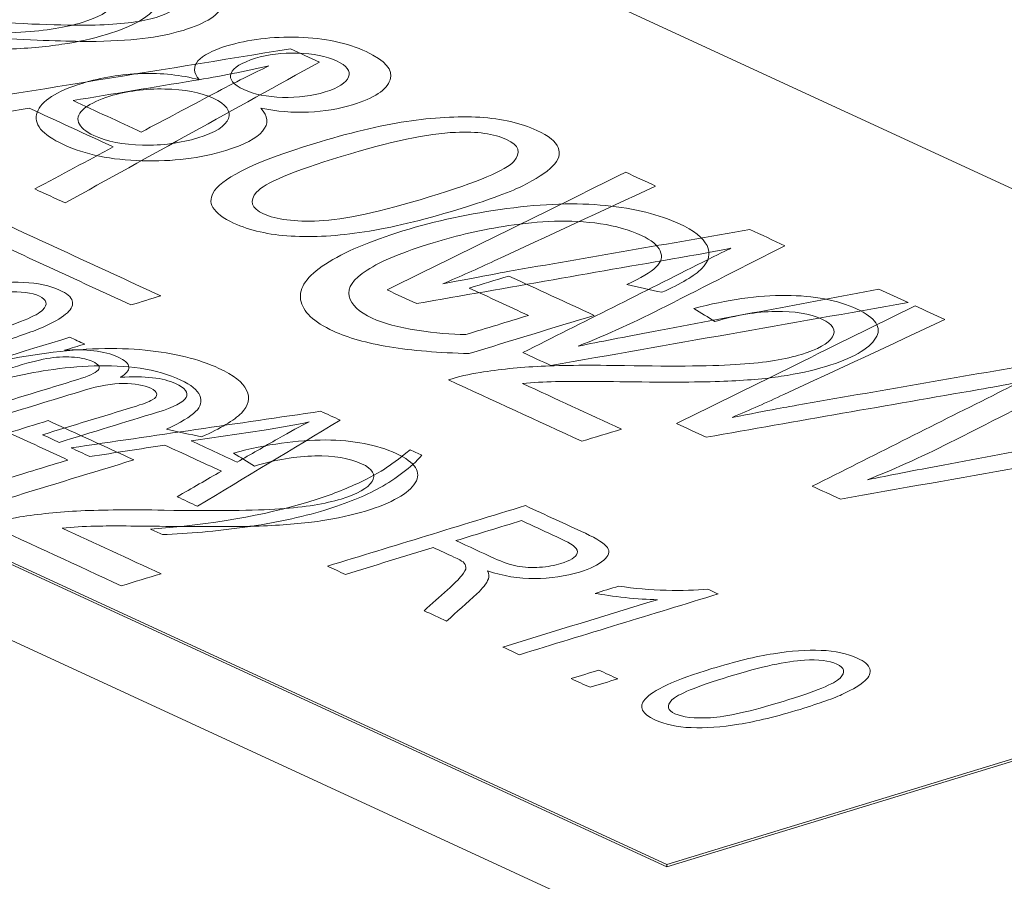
# Model space of a CAD drawing. Header units: inches. Extents: x -30 to 641, y 180 to 601.
# Tile 27 of 252: x 150.52 to 154.38, y 331.59 to 334.96. Entities that reach past the tile are written whole.
import ezdxf

# ---------------------------------------------------------------- set-up
doc = ezdxf.new("R2010")
doc.units = ezdxf.units.IN
doc.header["$MEASUREMENT"] = 0
doc.layers.add('1', color=7, linetype='Continuous')

# ---------------------------------------------------------------- blocks, each defined once
blk = doc.blocks.new('block 2899')
at = {"layer": '1', "color": 155, "lineweight": 18, "true_color": 0x4c7299}
blk.add_lwpolyline([(190.0904, 314.2639), (107.0444, 352.5724)], dxfattribs=at)
blk = doc.blocks.new('block 3607')
at = {"layer": '1', "color": 155, "lineweight": 18, "true_color": 0x4c7299}
blk.add_lwpolyline([(157.3249, 332.9562), (133.3385, 344.0209)], dxfattribs=at)
blk = doc.blocks.new('block 3608')
at = {"layer": '1', "color": 155, "lineweight": 18, "true_color": 0x4c7299}
blk.add_lwpolyline([(157.3249, 332.9562), (153.059, 331.6528)], dxfattribs=at)
blk = doc.blocks.new('block 3609')
at = {"layer": '1', "color": 155, "lineweight": 18, "true_color": 0x4c7299}
blk.add_lwpolyline([(129.0727, 342.7175), (153.059, 331.6528)], dxfattribs=at)
blk = doc.blocks.new('block 4535')
at = {"layer": '1', "color": 155, "lineweight": 18, "true_color": 0x4c7299}
blk.add_lwpolyline([(153.059, 331.6528), (153.059, 331.6436)], dxfattribs=at)
blk = doc.blocks.new('block 4620')
at = {"layer": '1', "color": 155, "lineweight": 18, "true_color": 0x4c7299}
blk.add_lwpolyline([(129.0727, 342.7083), (153.059, 331.6436)], dxfattribs=at)
blk = doc.blocks.new('block 4621')
at = {"layer": '1', "color": 155, "lineweight": 18, "true_color": 0x4c7299}
blk.add_lwpolyline([(157.3249, 332.9469), (153.059, 331.6436)], dxfattribs=at)
blk = doc.blocks.new('block 4738')
at = {"layer": '1', "color": 18, "lineweight": 13, "true_color": 0x4c0000}
blk.add_lwpolyline([(190.0904, 314.2639), (107.0444, 352.5724)], dxfattribs=at)
blk = doc.blocks.new('block 4766')
at = {"layer": '1', "color": 18, "lineweight": 13, "true_color": 0x4c0000}
blk.add_lwpolyline([(190.0904, 314.2639), (107.0444, 352.5724)], dxfattribs=at)
blk = doc.blocks.new('block 8381')
at = {"layer": '1', "color": 18, "lineweight": 13, "true_color": 0x4c0000}
blk.add_open_spline([(152.0787, 333.85), (152.04, 333.8679), (152.0012, 333.8858), (151.9625, 333.9036), (152.2742, 334.0572), (152.586, 334.2108), (152.8977, 334.3644), (152.9366, 334.3464), (152.9755, 334.3285), (153.0143, 334.3106), (152.8038, 334.2128), (152.5933, 334.115), (152.3828, 334.0172), (152.3164, 333.9864), (152.2494, 333.9564), (152.181, 333.9277), (152.3271, 333.9555), (152.4116, 333.9715), (152.4346, 333.9755), (152.751, 334.0304), (153.0676, 334.0852), (153.384, 334.14), (153.4298, 334.1189), (153.4756, 334.0978), (153.5213, 334.0767), (153.3661, 333.9977), (153.2108, 333.9188), (153.0556, 333.8399), (152.9401, 333.7812), (152.8255, 333.7287), (152.7109, 333.6833), (152.7954, 333.7006), (152.8939, 333.7198), (153.0068, 333.7408), (153.3017, 333.7956), (153.5951, 333.8516), (153.8893, 333.907), (153.9274, 333.8894), (153.9656, 333.8718), (154.0037, 333.8542), (153.5373, 333.772), (153.0708, 333.6897), (152.6044, 333.6075), (152.5678, 333.6244), (152.5312, 333.6413), (152.4946, 333.6582), (152.7297, 333.7763), (152.9647, 333.8944), (153.1998, 334.0125), (153.2588, 334.0422), (153.295, 334.0604), (153.3093, 334.0668), (153.2468, 334.0545), (153.1932, 334.0446), (153.1474, 334.0367), (152.7905, 333.9751), (152.4349, 333.9123), (152.0787, 333.85)], degree=3, knots=[0, 0, 0, 0, 1, 1, 1, 2, 2, 2, 3, 3, 3, 4, 4, 4, 5, 5, 5, 6, 6, 6, 7, 7, 7, 8, 8, 8, 9, 9, 9, 10, 10, 10, 11, 11, 11, 12, 12, 12, 13, 13, 13, 14, 14, 14, 15, 15, 15, 16, 16, 16, 17, 17, 17, 18, 18, 18, 19, 19, 19, 19], dxfattribs=at)
blk = doc.blocks.new('block 8382')
at = {"layer": '1', "color": 18, "lineweight": 13, "true_color": 0x4c0000}
blk.add_open_spline([(149.8482, 333.741), (149.8778, 333.7768), (149.9655, 333.817), (150.1111, 333.8615), (150.2028, 333.8895), (150.283, 333.9091), (150.3518, 333.9203), (150.4204, 333.9314), (150.4829, 333.9357), (150.5386, 333.9333), (150.5944, 333.9309), (150.6415, 333.9207), (150.68, 333.9029), (150.7084, 333.8898), (150.725, 333.8758), (150.7295, 333.8608), (150.7341, 333.8458), (150.7278, 333.8302), (150.7102, 333.8141), (150.6926, 333.7981), (150.6651, 333.7812), (150.6279, 333.7637), (150.5905, 333.7461), (150.5332, 333.7257), (150.4564, 333.7022), (150.3654, 333.6744), (150.2856, 333.6549), (150.2169, 333.6437), (150.1482, 333.6324), (150.0859, 333.6282), (150.03, 333.6305), (149.974, 333.6329), (149.9266, 333.6431), (149.8879, 333.6609), (149.8368, 333.6845), (149.8235, 333.7112), (149.8482, 333.741)], degree=3, knots=[0, 0, 0, 0, 1, 1, 1, 2, 2, 2, 3, 3, 3, 4, 4, 4, 5, 5, 5, 6, 6, 6, 7, 7, 7, 8, 8, 8, 9, 9, 9, 10, 10, 10, 11, 11, 11, 12, 12, 12, 12], dxfattribs=at)
blk = doc.blocks.new('block 8384')
at = {"layer": '1', "color": 18, "lineweight": 13, "true_color": 0x4c0000}
blk.add_open_spline([(150.4734, 333.8951), (150.4036, 333.891), (150.3051, 333.8696), (150.1779, 333.8307), (150.0505, 333.7918), (149.976, 333.7612), (149.9542, 333.739), (149.9324, 333.7166), (149.9364, 333.6986), (149.9663, 333.6849), (149.9962, 333.6711), (150.0423, 333.6659), (150.1051, 333.6695), (150.1676, 333.6731), (150.2627, 333.6942), (150.3897, 333.733), (150.5172, 333.772), (150.5919, 333.8027), (150.6134, 333.8249), (150.635, 333.8471), (150.6309, 333.8652), (150.6005, 333.8792), (150.5707, 333.8929), (150.5282, 333.8982), (150.4734, 333.8951)], degree=3, knots=[0, 0, 0, 0, 1, 1, 1, 2, 2, 2, 3, 3, 3, 4, 4, 4, 5, 5, 5, 6, 6, 6, 7, 7, 7, 8, 8, 8, 8], dxfattribs=at)
blk = doc.blocks.new('block 8387')
at = {"layer": '1', "color": 18, "lineweight": 13, "true_color": 0x4c0000}
blk.add_open_spline([(153.2597, 332.7129), (153.0001, 332.6336), (152.7405, 332.5543), (152.4809, 332.475), (152.4592, 332.485), (152.4376, 332.495), (152.4159, 332.505), (152.6181, 332.5668), (152.8204, 332.6286), (153.0226, 332.6904), (152.9851, 332.691), (152.9428, 332.6937), (152.8955, 332.6988), (152.8481, 332.7039), (152.809, 332.7094), (152.7779, 332.7153), (152.8086, 332.7247), (152.8393, 332.7341), (152.87, 332.7435), (152.9313, 332.7343), (152.9935, 332.7289), (153.0562, 332.7272), (153.119, 332.7255), (153.1729, 332.7273), (153.2177, 332.7323), (153.2317, 332.7259), (153.2457, 332.7194), (153.2597, 332.7129)], degree=3, knots=[0, 0, 0, 0, 1, 1, 1, 2, 2, 2, 3, 3, 3, 4, 4, 4, 5, 5, 5, 6, 6, 6, 7, 7, 7, 8, 8, 8, 9, 9, 9, 9], dxfattribs=at)
blk = doc.blocks.new('block 8389')
at = {"layer": '1', "color": 18, "lineweight": 13, "true_color": 0x4c0000}
blk.add_open_spline([(151.6125, 334.8307), (151.551, 334.8322), (151.4959, 334.8257), (151.4471, 334.8108), (151.3921, 334.7939), (151.3603, 334.7741), (151.3517, 334.7514), (151.343, 334.7286), (151.3596, 334.7076), (151.4014, 334.6883), (151.4421, 334.6695), (151.4926, 334.6595), (151.5533, 334.6579), (151.6141, 334.6564), (151.6694, 334.6635), (151.7197, 334.6789), (151.772, 334.6949), (151.8027, 334.7145), (151.8115, 334.7378), (151.8204, 334.761), (151.805, 334.7819), (151.7652, 334.8003), (151.7247, 334.819), (151.674, 334.8291), (151.6125, 334.8307)], degree=3, knots=[0, 0, 0, 0, 1, 1, 1, 2, 2, 2, 3, 3, 3, 4, 4, 4, 5, 5, 5, 6, 6, 6, 7, 7, 7, 8, 8, 8, 8], dxfattribs=at)
blk = doc.blocks.new('block 8393')
at = {"layer": '1', "color": 18, "lineweight": 13, "true_color": 0x4c0000}
blk.add_open_spline([(151.2871, 334.2925), (151.3272, 334.3482), (151.4566, 334.4095), (151.675, 334.4763), (151.8125, 334.5183), (151.9336, 334.5473), (152.0384, 334.5633), (152.1429, 334.5793), (152.2391, 334.5846), (152.3258, 334.5796), (152.4127, 334.5745), (152.4872, 334.5574), (152.5497, 334.5285), (152.5959, 334.5072), (152.6239, 334.4847), (152.6334, 334.4609), (152.6428, 334.4373), (152.6357, 334.4129), (152.611, 334.388), (152.5864, 334.3631), (152.5465, 334.3372), (152.4916, 334.3105), (152.4365, 334.2836), (152.3511, 334.2527), (152.2359, 334.2175), (152.0993, 334.1758), (151.9789, 334.1469), (151.8743, 334.1308), (151.7696, 334.1147), (151.6738, 334.1094), (151.5868, 334.1144), (151.4996, 334.1194), (151.4246, 334.1365), (151.3616, 334.1655), (151.2787, 334.2038), (151.2537, 334.2461), (151.2871, 334.2925)], degree=3, knots=[0, 0, 0, 0, 1, 1, 1, 2, 2, 2, 3, 3, 3, 4, 4, 4, 5, 5, 5, 6, 6, 6, 7, 7, 7, 8, 8, 8, 9, 9, 9, 10, 10, 10, 11, 11, 11, 12, 12, 12, 12], dxfattribs=at)
blk = doc.blocks.new('block 8394')
at = {"layer": '1', "color": 18, "lineweight": 13, "true_color": 0x4c0000}
blk.add_open_spline([(152.9725, 332.2998), (153.0021, 332.3356), (153.0898, 332.3758), (153.2355, 332.4203), (153.3271, 332.4483), (153.4073, 332.4679), (153.4761, 332.479), (153.5447, 332.4902), (153.6072, 332.4945), (153.6629, 332.4921), (153.7188, 332.4897), (153.7658, 332.4795), (153.8043, 332.4617), (153.8327, 332.4486), (153.8493, 332.4345), (153.8539, 332.4195), (153.8584, 332.4045), (153.8522, 332.389), (153.8346, 332.3729), (153.817, 332.3568), (153.7895, 332.34), (153.7522, 332.3225), (153.7148, 332.3049), (153.6576, 332.2844), (153.5808, 332.261), (153.4897, 332.2331), (153.4099, 332.2137), (153.3412, 332.2024), (153.2725, 332.1912), (153.2103, 332.1869), (153.1544, 332.1893), (153.0983, 332.1916), (153.051, 332.2018), (153.0122, 332.2197), (152.9611, 332.2433), (152.9478, 332.27), (152.9725, 332.2998)], degree=3, knots=[0, 0, 0, 0, 1, 1, 1, 2, 2, 2, 3, 3, 3, 4, 4, 4, 5, 5, 5, 6, 6, 6, 7, 7, 7, 8, 8, 8, 9, 9, 9, 10, 10, 10, 11, 11, 11, 12, 12, 12, 12], dxfattribs=at)
blk = doc.blocks.new('block 8396')
at = {"layer": '1', "color": 18, "lineweight": 13, "true_color": 0x4c0000}
blk.add_open_spline([(152.758, 332.3472), (152.7332, 332.3586), (152.7085, 332.37), (152.6838, 332.3814), (152.72, 332.3924), (152.7562, 332.4035), (152.7924, 332.4145), (152.8171, 332.4031), (152.8418, 332.3918), (152.8665, 332.3804), (152.8303, 332.3693), (152.7941, 332.3582), (152.758, 332.3472)], degree=3, knots=[0, 0, 0, 0, 1, 1, 1, 2, 2, 2, 3, 3, 3, 4, 4, 4, 4], dxfattribs=at)
blk = doc.blocks.new('block 8398')
at = {"layer": '1', "color": 18, "lineweight": 13, "true_color": 0x4c0000}
blk.add_open_spline([(151.4814, 333.3548), (151.3862, 333.3405), (151.291, 333.3263), (151.1957, 333.312), (151.2556, 333.2844), (151.3154, 333.2568), (151.3752, 333.2292), (151.4284, 333.2596), (151.4816, 333.29), (151.5348, 333.3204), (151.5833, 333.3481), (151.6243, 333.3703), (151.658, 333.3868), (151.6017, 333.3748), (151.5428, 333.364), (151.4814, 333.3548)], degree=3, knots=[0, 0, 0, 0, 1, 1, 1, 2, 2, 2, 3, 3, 3, 4, 4, 4, 5, 5, 5, 5], dxfattribs=at)
blk = doc.blocks.new('block 8408')
at = {"layer": '1', "color": 18, "lineweight": 13, "true_color": 0x4c0000}
blk.add_open_spline([(153.5978, 332.4538), (153.528, 332.4498), (153.4294, 332.4283), (153.3023, 332.3895), (153.1749, 332.3505), (153.1003, 332.32), (153.0786, 332.2977), (153.0567, 332.2754), (153.0608, 332.2574), (153.0906, 332.2437), (153.1205, 332.2298), (153.1666, 332.2247), (153.2294, 332.2283), (153.292, 332.2319), (153.387, 332.253), (153.514, 332.2918), (153.6416, 332.3308), (153.7162, 332.3615), (153.7378, 332.3836), (153.7594, 332.4059), (153.7552, 332.424), (153.7248, 332.438), (153.695, 332.4517), (153.6525, 332.457), (153.5978, 332.4538)], degree=3, knots=[0, 0, 0, 0, 1, 1, 1, 2, 2, 2, 3, 3, 3, 4, 4, 4, 5, 5, 5, 6, 6, 6, 7, 7, 7, 8, 8, 8, 8], dxfattribs=at)
blk = doc.blocks.new('block 8414')
at = {"layer": '1', "color": 18, "lineweight": 13, "true_color": 0x4c0000}
blk.add_open_spline([(152.4891, 333.0002), (152.4036, 332.9741), (152.318, 332.948), (152.2325, 332.9219), (152.2827, 332.8987), (152.333, 332.8755), (152.3832, 332.8524), (152.4151, 332.8376), (152.445, 332.8275), (152.4727, 332.8222), (152.5006, 332.8168), (152.5297, 332.8152), (152.5605, 332.8174), (152.5912, 332.8195), (152.6191, 332.8245), (152.6441, 332.8321), (152.6808, 332.8434), (152.7019, 332.8568), (152.7073, 332.8723), (152.7128, 332.8879), (152.6959, 332.9048), (152.6567, 332.9229), (152.6008, 332.9487), (152.5449, 332.9745), (152.4891, 333.0002)], degree=3, knots=[0, 0, 0, 0, 1, 1, 1, 2, 2, 2, 3, 3, 3, 4, 4, 4, 5, 5, 5, 6, 6, 6, 7, 7, 7, 8, 8, 8, 8], dxfattribs=at)
blk = doc.blocks.new('block 8424')
at = {"layer": '1', "color": 18, "lineweight": 13, "true_color": 0x4c0000}
blk.add_open_spline([(150.035, 334.898), (150.1756, 334.8331), (150.3162, 334.7683), (150.4568, 334.7034), (150.4111, 334.6894), (150.3653, 334.6755), (150.3196, 334.6615), (150.1301, 334.7489), (149.9405, 334.8364), (149.751, 334.9238), (149.7845, 334.9346), (149.8218, 334.9429), (149.8624, 334.9484), (149.9293, 334.9577), (150.0039, 334.9628), (150.0867, 334.9636), (150.1695, 334.9644), (150.2744, 334.961), (150.4011, 334.9537), (150.5985, 334.9422), (150.7438, 334.9382), (150.8372, 334.9415), (150.9308, 334.9447), (151.0044, 334.9547), (151.0582, 334.9712), (151.1151, 334.9886), (151.1477, 335.01), (151.1568, 335.0357), (151.1658, 335.0614), (151.146, 335.0854), (151.0981, 335.1076), (151.047, 335.1311), (150.9857, 335.1434), (150.914, 335.145), (150.8421, 335.1466), (150.7695, 335.1361), (150.6962, 335.114), (150.665, 335.1322), (150.6338, 335.1504), (150.6026, 335.1686), (150.7196, 335.1986), (150.8311, 335.2113), (150.937, 335.2065), (151.0431, 335.2017), (151.1368, 335.1803), (151.2184, 335.1427), (151.3009, 335.1046), (151.3353, 335.065), (151.3216, 335.0238), (151.3079, 334.9827), (151.2551, 334.9482), (151.1637, 334.9203), (151.117, 334.906), (151.0641, 334.8952), (151.0051, 334.888), (150.9461, 334.8808), (150.8754, 334.8771), (150.793, 334.877), (150.7107, 334.8769), (150.5882, 334.8811), (150.4254, 334.8895), (150.2899, 334.8966), (150.2004, 334.9006), (150.157, 334.901), (150.1134, 334.9014), (150.0725, 334.9005), (150.035, 334.898)], degree=3, knots=[0, 0, 0, 0, 1, 1, 1, 2, 2, 2, 3, 3, 3, 4, 4, 4, 5, 5, 5, 6, 6, 6, 7, 7, 7, 8, 8, 8, 9, 9, 9, 10, 10, 10, 11, 11, 11, 12, 12, 12, 13, 13, 13, 14, 14, 14, 15, 15, 15, 16, 16, 16, 17, 17, 17, 18, 18, 18, 19, 19, 19, 20, 20, 20, 21, 21, 21, 22, 22, 22, 22], dxfattribs=at)
blk = doc.blocks.new('block 8429')
at = {"layer": '1', "color": 18, "lineweight": 13, "true_color": 0x4c0000}
blk.add_open_spline([(153.2128, 333.3269), (153.1741, 333.3447), (153.1354, 333.3626), (153.0967, 333.3805), (153.4084, 333.534), (153.7201, 333.6876), (154.0319, 333.8412), (154.0707, 333.8232), (154.1096, 333.8053), (154.1485, 333.7874), (153.938, 333.6896), (153.7274, 333.5918), (153.5169, 333.494), (153.4505, 333.4632), (153.3836, 333.4332), (153.3151, 333.4045), (153.4612, 333.4323), (153.5457, 333.4483), (153.5687, 333.4523), (153.8851, 333.5072), (154.2017, 333.562), (154.5182, 333.6168), (154.564, 333.5957), (154.6097, 333.5746), (154.6555, 333.5535), (154.5002, 333.4746), (154.345, 333.3956), (154.1897, 333.3167), (154.0743, 333.258), (153.9596, 333.2056), (153.845, 333.1601), (153.9295, 333.1775), (154.0281, 333.1966), (154.1409, 333.2176), (154.4358, 333.2724), (154.7292, 333.3284), (155.0234, 333.3838), (155.0616, 333.3662), (155.0997, 333.3486), (155.1378, 333.331), (154.6714, 333.2488), (154.205, 333.1666), (153.7385, 333.0844), (153.7019, 333.1012), (153.6653, 333.1181), (153.6287, 333.135), (153.8638, 333.2531), (154.0989, 333.3712), (154.334, 333.4894), (154.393, 333.519), (154.4292, 333.5372), (154.4435, 333.5436), (154.3809, 333.5314), (154.3273, 333.5214), (154.2816, 333.5135), (153.9246, 333.4519), (153.5691, 333.3891), (153.2128, 333.3269)], degree=3, knots=[0, 0, 0, 0, 1, 1, 1, 2, 2, 2, 3, 3, 3, 4, 4, 4, 5, 5, 5, 6, 6, 6, 7, 7, 7, 8, 8, 8, 9, 9, 9, 10, 10, 10, 11, 11, 11, 12, 12, 12, 13, 13, 13, 14, 14, 14, 15, 15, 15, 16, 16, 16, 17, 17, 17, 18, 18, 18, 19, 19, 19, 19], dxfattribs=at)
blk = doc.blocks.new('block 8437')
at = {"layer": '1', "color": 18, "lineweight": 13, "true_color": 0x4c0000}
blk.add_open_spline([(151.7992, 332.7895), (151.7758, 332.8003), (151.7524, 332.811), (151.729, 332.8218), (151.9875, 332.9008), (152.2461, 332.9798), (152.5046, 333.0588), (152.5829, 333.0227), (152.6612, 332.9866), (152.7395, 332.9504), (152.7867, 332.9287), (152.8156, 332.91), (152.8263, 332.8945), (152.837, 332.8788), (152.8317, 332.8623), (152.8114, 332.8447), (152.791, 332.8271), (152.7589, 332.8119), (152.7163, 332.7988), (152.6613, 332.782), (152.6028, 332.7734), (152.5407, 332.7731), (152.4788, 332.7729), (152.4171, 332.7829), (152.3562, 332.8032), (152.3617, 332.7906), (152.3629, 332.7802), (152.3598, 332.7719), (152.3527, 332.754), (152.3377, 332.7346), (152.3147, 332.7135), (152.2757, 332.6778), (152.2354, 332.6422), (152.1957, 332.6065), (152.1664, 332.6201), (152.137, 332.6336), (152.1077, 332.6472), (152.1381, 332.6744), (152.1685, 332.7016), (152.1989, 332.7288), (152.2254, 332.7524), (152.2437, 332.7711), (152.2552, 332.7848), (152.2667, 332.7984), (152.272, 332.8092), (152.2715, 332.817), (152.271, 332.8249), (152.2672, 332.8319), (152.2602, 332.8381), (152.2548, 332.8425), (152.2429, 332.8489), (152.2249, 332.8572), (152.1978, 332.8697), (152.1707, 332.8822), (152.1436, 332.8947), (152.0288, 332.8596), (151.914, 332.8245), (151.7992, 332.7895)], degree=3, knots=[0, 0, 0, 0, 1, 1, 1, 2, 2, 2, 3, 3, 3, 4, 4, 4, 5, 5, 5, 6, 6, 6, 7, 7, 7, 8, 8, 8, 9, 9, 9, 10, 10, 10, 11, 11, 11, 12, 12, 12, 13, 13, 13, 14, 14, 14, 15, 15, 15, 16, 16, 16, 17, 17, 17, 18, 18, 18, 19, 19, 19, 19], dxfattribs=at)
blk = doc.blocks.new('block 8444')
at = {"layer": '1', "color": 18, "lineweight": 13, "true_color": 0x4c0000}
blk.add_open_spline([(150.7988, 333.2509), (150.774, 333.2624), (150.7493, 333.2738), (150.7245, 333.2852), (151.0508, 333.333), (151.3771, 333.3807), (151.7034, 333.4284), (151.7286, 333.4168), (151.7538, 333.4052), (151.779, 333.3935), (151.5927, 333.2812), (151.4064, 333.1689), (151.22, 333.0566), (151.1934, 333.0689), (151.1668, 333.0812), (151.1402, 333.0934), (151.198, 333.1269), (151.2557, 333.1603), (151.3134, 333.1937), (151.2396, 333.2277), (151.1658, 333.2618), (151.092, 333.2958), (150.9943, 333.2809), (150.8966, 333.2659), (150.7988, 333.2509)], degree=3, knots=[0, 0, 0, 0, 1, 1, 1, 2, 2, 2, 3, 3, 3, 4, 4, 4, 5, 5, 5, 6, 6, 6, 7, 7, 7, 8, 8, 8, 8], dxfattribs=at)
blk = doc.blocks.new('block 8446')
at = {"layer": '1', "color": 18, "lineweight": 13, "true_color": 0x4c0000}
blk.add_open_spline([(150.2231, 333.5165), (150.2014, 333.5265), (150.1797, 333.5365), (150.158, 333.5465), (150.3453, 333.6037), (150.5326, 333.661), (150.7199, 333.7182), (150.7393, 333.7093), (150.7587, 333.7003), (150.7781, 333.6914), (150.7517, 333.6833), (150.7254, 333.6753), (150.6991, 333.6673), (150.7387, 333.6701), (150.7769, 333.6695), (150.8137, 333.6654), (150.8504, 333.6612), (150.8817, 333.6533), (150.9071, 333.6416), (150.9356, 333.6285), (150.9502, 333.615), (150.9511, 333.6014), (150.9519, 333.5878), (150.9406, 333.5744), (150.9171, 333.5615), (151.0129, 333.5675), (151.0853, 333.5594), (151.1339, 333.537), (151.172, 333.5194), (151.1858, 333.5012), (151.1753, 333.4823), (151.1648, 333.4634), (151.1277, 333.4442), (151.0636, 333.4246), (150.935, 333.3853), (150.8064, 333.346), (150.6779, 333.3067), (150.6563, 333.3167), (150.6348, 333.3266), (150.6132, 333.3365), (150.7312, 333.3726), (150.8492, 333.4086), (150.9672, 333.4447), (151.0053, 333.4563), (151.0305, 333.4657), (151.043, 333.4727), (151.0556, 333.4798), (151.0616, 333.4874), (151.0606, 333.4957), (151.0598, 333.5039), (151.0519, 333.5115), (151.037, 333.5184), (151.0101, 333.5308), (150.9743, 333.5371), (150.9303, 333.5373), (150.8863, 333.5375), (150.8354, 333.5288), (150.7775, 333.5111), (150.6687, 333.4778), (150.5599, 333.4446), (150.4511, 333.4113), (150.4294, 333.4213), (150.4077, 333.4313), (150.386, 333.4413), (150.5077, 333.4785), (150.6294, 333.5157), (150.7511, 333.5529), (150.7934, 333.5658), (150.8197, 333.578), (150.8304, 333.5894), (150.841, 333.6006), (150.8342, 333.6119), (150.8101, 333.6231), (150.7918, 333.6315), (150.7677, 333.6371), (150.7382, 333.6399), (150.7085, 333.6428), (150.6767, 333.6417), (150.6424, 333.6367), (150.6083, 333.6316), (150.5657, 333.6212), (150.5145, 333.6056), (150.4174, 333.5759), (150.3202, 333.5462), (150.2231, 333.5165)], degree=3, knots=[0, 0, 0, 0, 1, 1, 1, 2, 2, 2, 3, 3, 3, 4, 4, 4, 5, 5, 5, 6, 6, 6, 7, 7, 7, 8, 8, 8, 9, 9, 9, 10, 10, 10, 11, 11, 11, 12, 12, 12, 13, 13, 13, 14, 14, 14, 15, 15, 15, 16, 16, 16, 17, 17, 17, 18, 18, 18, 19, 19, 19, 20, 20, 20, 21, 21, 21, 22, 22, 22, 23, 23, 23, 24, 24, 24, 25, 25, 25, 26, 26, 26, 27, 27, 27, 28, 28, 28, 28], dxfattribs=at)
blk = doc.blocks.new('block 8447')
at = {"layer": '1', "color": 18, "lineweight": 13, "true_color": 0x4c0000}
blk.add_open_spline([(151.4059, 332.9745), (151.2921, 332.9589), (151.1843, 332.9491), (151.0824, 332.9453), (151.0669, 332.9525), (151.0513, 332.9596), (151.0358, 332.9668), (151.277, 332.9853), (151.4825, 333.0205), (151.6521, 333.0723), (151.7184, 333.0925), (151.7791, 333.115), (151.834, 333.1398), (151.8783, 333.1598), (151.9179, 333.1805), (151.9521, 333.2022), (151.9743, 333.2162), (152.0079, 333.2412), (152.0527, 333.2775), (152.0682, 333.2703), (152.0838, 333.2631), (152.0993, 333.256), (152.0558, 333.208), (152.0004, 333.1654), (151.933, 333.1282), (151.8748, 333.0961), (151.8034, 333.0673), (151.7195, 333.0417), (151.6243, 333.0126), (151.5197, 332.9902), (151.4059, 332.9745)], degree=3, knots=[0, 0, 0, 0, 1, 1, 1, 2, 2, 2, 3, 3, 3, 4, 4, 4, 5, 5, 5, 6, 6, 6, 7, 7, 7, 8, 8, 8, 9, 9, 9, 10, 10, 10, 10], dxfattribs=at)
blk = doc.blocks.new('block 8448')
at = {"layer": '1', "color": 18, "lineweight": 13, "true_color": 0x4c0000}
blk.add_open_spline([(152.231, 334.5208), (152.1235, 334.5161), (151.9743, 334.4845), (151.7835, 334.4262), (151.5924, 334.3678), (151.4819, 334.3214), (151.4518, 334.2869), (151.4215, 334.2522), (151.4308, 334.2238), (151.4792, 334.2014), (151.5278, 334.179), (151.6001, 334.1699), (151.6968, 334.1741), (151.7932, 334.1783), (151.937, 334.2094), (152.1275, 334.2676), (152.3188, 334.326), (152.4295, 334.3727), (152.4593, 334.4071), (152.4892, 334.4416), (152.4798, 334.4702), (152.4305, 334.4929), (152.3821, 334.5153), (152.3154, 334.5246), (152.231, 334.5208)], degree=3, knots=[0, 0, 0, 0, 1, 1, 1, 2, 2, 2, 3, 3, 3, 4, 4, 4, 5, 5, 5, 6, 6, 6, 7, 7, 7, 8, 8, 8, 8], dxfattribs=at)
blk = doc.blocks.new('block 8451')
at = {"layer": '1', "color": 18, "lineweight": 13, "true_color": 0x4c0000}
blk.add_open_spline([(151.0915, 334.6905), (151.0143, 334.692), (150.9427, 334.6826), (150.876, 334.6623), (150.8353, 334.6498), (150.8027, 334.6345), (150.7792, 334.6163), (150.7556, 334.598), (150.7468, 334.5792), (150.7541, 334.5599), (150.7615, 334.5405), (150.7814, 334.5233), (150.814, 334.5083), (150.8644, 334.4851), (150.928, 334.4726), (151.0047, 334.4707), (151.0815, 334.4689), (151.1537, 334.4785), (151.2216, 334.4992), (151.2903, 334.5202), (151.3302, 334.5454), (151.3413, 334.5748), (151.3523, 334.6041), (151.3327, 334.6305), (151.2819, 334.654), (151.2322, 334.6769), (151.1687, 334.6891), (151.0915, 334.6905)], degree=3, knots=[0, 0, 0, 0, 1, 1, 1, 2, 2, 2, 3, 3, 3, 4, 4, 4, 5, 5, 5, 6, 6, 6, 7, 7, 7, 8, 8, 8, 9, 9, 9, 9], dxfattribs=at)
blk = doc.blocks.new('block 8452')
at = {"layer": '1', "color": 18, "lineweight": 13, "true_color": 0x4c0000}
blk.add_open_spline([(151.0008, 334.751), (151.0804, 334.7535), (151.1555, 334.7456), (151.2263, 334.7271), (151.2042, 334.7539), (151.2028, 334.7783), (151.2219, 334.8003), (151.2409, 334.8223), (151.2786, 334.8419), (151.3345, 334.859), (151.4191, 334.8849), (151.5129, 334.8963), (151.6153, 334.8932), (151.7181, 334.89), (151.8068, 334.8712), (151.8814, 334.8368), (151.9567, 334.8021), (151.9875, 334.7653), (151.9744, 334.7262), (151.9612, 334.6869), (151.9121, 334.6545), (151.8275, 334.6287), (151.7734, 334.6121), (151.7163, 334.6026), (151.6552, 334.6), (151.5943, 334.5973), (151.5319, 334.6028), (151.4675, 334.6158), (151.4971, 334.5844), (151.4995, 334.5543), (151.4752, 334.5257), (151.4509, 334.4972), (151.4029, 334.4719), (151.3309, 334.4499), (151.2315, 334.4195), (151.1219, 334.406), (151.0024, 334.4093), (150.8824, 334.4126), (150.78, 334.4338), (150.6951, 334.473), (150.6101, 334.5122), (150.5756, 334.5541), (150.5919, 334.5989), (150.6081, 334.6436), (150.6664, 334.6816), (150.7682, 334.7127), (150.8438, 334.7358), (150.9215, 334.7485), (151.0008, 334.751)], degree=3, knots=[0, 0, 0, 0, 1, 1, 1, 2, 2, 2, 3, 3, 3, 4, 4, 4, 5, 5, 5, 6, 6, 6, 7, 7, 7, 8, 8, 8, 9, 9, 9, 10, 10, 10, 11, 11, 11, 12, 12, 12, 13, 13, 13, 14, 14, 14, 15, 15, 15, 16, 16, 16, 16], dxfattribs=at)
blk = doc.blocks.new('block 8458')
at = {"layer": '1', "color": 18, "lineweight": 13, "true_color": 0x4c0000}
blk.add_lwpolyline([(195.0367, 311.9822), (193.561, 312.6629), (193.0631, 312.994), (193.8593, 313.3282), (193.7004, 314.2012), (191.566, 314.5529), (189.6469, 314.4685), (188.1712, 315.1492), (176.366, 320.5949), (129.1449, 342.3776), (117.3397, 347.8233)], dxfattribs=at)
blk = doc.blocks.new('block 8936')
at = {"layer": '1', "color": 18, "lineweight": 13, "true_color": 0x4c0000}
blk.add_open_spline([(150.9594, 333.8448), (150.7453, 333.9435), (150.5313, 334.0422), (150.3173, 334.141), (150.3562, 334.1528), (150.3951, 334.1647), (150.434, 334.1766), (150.648, 334.0779), (150.862, 333.9792), (151.0761, 333.8804), (151.0372, 333.8686), (150.9983, 333.8567), (150.9594, 333.8448)], degree=3, knots=[0, 0, 0, 0, 1, 1, 1, 2, 2, 2, 3, 3, 3, 4, 4, 4, 4], dxfattribs=at)
blk = doc.blocks.new('block 8938')
at = {"layer": '1', "color": 18, "lineweight": 13, "true_color": 0x4c0000}
blk.add_open_spline([(152.4939, 333.5368), (152.6229, 333.4773), (152.7519, 333.4178), (152.8808, 333.3583), (152.829, 333.3425), (152.7772, 333.3266), (152.7253, 333.3108), (152.5515, 333.391), (152.3776, 333.4712), (152.2038, 333.5514), (152.242, 333.5635), (152.2834, 333.5734), (152.3274, 333.5805), (152.4003, 333.5923), (152.4796, 333.6005), (152.5666, 333.6047), (152.6535, 333.6088), (152.7624, 333.6095), (152.893, 333.6072), (153.0965, 333.6036), (153.2476, 333.6053), (153.3463, 333.6123), (153.4453, 333.6192), (153.5251, 333.6322), (153.5861, 333.6509), (153.6506, 333.6705), (153.6908, 333.6934), (153.7075, 333.7195), (153.7242, 333.7456), (153.7103, 333.769), (153.6663, 333.7893), (153.6194, 333.8109), (153.5587, 333.8208), (153.4841, 333.8195), (153.4091, 333.8182), (153.3303, 333.8049), (153.2472, 333.7798), (153.2197, 333.7968), (153.1921, 333.8138), (153.1646, 333.8308), (153.2956, 333.8656), (153.416, 333.8827), (153.5255, 333.8821), (153.6352, 333.8816), (153.7273, 333.8638), (153.8022, 333.8293), (153.8779, 333.7943), (153.9028, 333.756), (153.8768, 333.7141), (153.8509, 333.6723), (153.7858, 333.6356), (153.6823, 333.6039), (153.6293, 333.5878), (153.5709, 333.5749), (153.5071, 333.5653), (153.4432, 333.5557), (153.3682, 333.5491), (153.2818, 333.5458), (153.1956, 333.5425), (153.0685, 333.5418), (152.9003, 333.5438), (152.7606, 333.5455), (152.6679, 333.546), (152.6226, 333.5447), (152.577, 333.5434), (152.5339, 333.5408), (152.4939, 333.5368)], degree=3, knots=[0, 0, 0, 0, 1, 1, 1, 2, 2, 2, 3, 3, 3, 4, 4, 4, 5, 5, 5, 6, 6, 6, 7, 7, 7, 8, 8, 8, 9, 9, 9, 10, 10, 10, 11, 11, 11, 12, 12, 12, 13, 13, 13, 14, 14, 14, 15, 15, 15, 16, 16, 16, 17, 17, 17, 18, 18, 18, 19, 19, 19, 20, 20, 20, 21, 21, 21, 22, 22, 22, 22], dxfattribs=at)
blk = doc.blocks.new('block 8940')
at = {"layer": '1', "color": 18, "lineweight": 13, "true_color": 0x4c0000}
blk.add_open_spline([(149.6753, 334.837), (149.8043, 334.7775), (149.9333, 334.718), (150.0623, 334.6585), (150.0104, 334.6426), (149.9586, 334.6268), (149.9068, 334.611), (149.7329, 334.6912), (149.559, 334.7714), (149.3852, 334.8516), (149.4234, 334.8637), (149.4648, 334.8736), (149.5088, 334.8807), (149.5818, 334.8924), (149.661, 334.9007), (149.748, 334.9048), (149.8349, 334.909), (149.9438, 334.9097), (150.0744, 334.9074), (150.2779, 334.9037), (150.429, 334.9055), (150.5277, 334.9125), (150.6267, 334.9194), (150.7065, 334.9324), (150.7676, 334.9511), (150.832, 334.9707), (150.8722, 334.9936), (150.889, 335.0197), (150.9056, 335.0458), (150.8917, 335.0692), (150.8477, 335.0895), (150.8009, 335.1111), (150.7401, 335.121), (150.6655, 335.1197), (150.5906, 335.1184), (150.5117, 335.105), (150.4286, 335.08), (150.4011, 335.097), (150.3735, 335.114), (150.346, 335.131), (150.477, 335.1658), (150.5974, 335.1829), (150.7069, 335.1823), (150.8166, 335.1817), (150.9087, 335.164), (150.9836, 335.1294), (151.0593, 335.0945), (151.0842, 335.0562), (151.0582, 335.0143), (151.0323, 334.9725), (150.9672, 334.9358), (150.8637, 334.9041), (150.8107, 334.8879), (150.7523, 334.8751), (150.6885, 334.8655), (150.6246, 334.8558), (150.5496, 334.8493), (150.4632, 334.846), (150.377, 334.8427), (150.2499, 334.842), (150.0818, 334.844), (149.942, 334.8457), (149.8493, 334.8462), (149.804, 334.8449), (149.7584, 334.8435), (149.7154, 334.841), (149.6753, 334.837)], degree=3, knots=[0, 0, 0, 0, 1, 1, 1, 2, 2, 2, 3, 3, 3, 4, 4, 4, 5, 5, 5, 6, 6, 6, 7, 7, 7, 8, 8, 8, 9, 9, 9, 10, 10, 10, 11, 11, 11, 12, 12, 12, 13, 13, 13, 14, 14, 14, 15, 15, 15, 16, 16, 16, 17, 17, 17, 18, 18, 18, 19, 19, 19, 20, 20, 20, 21, 21, 21, 22, 22, 22, 22], dxfattribs=at)
blk = doc.blocks.new('block 8941')
at = {"layer": '1', "color": 18, "lineweight": 13, "true_color": 0x4c0000}
blk.add_open_spline([(150.0741, 334.5338), (150.0371, 334.5508), (150.0002, 334.5679), (149.9633, 334.5849), (150.5038, 334.6726), (151.0443, 334.7603), (151.5848, 334.848), (151.6223, 334.8307), (151.6599, 334.8134), (151.6974, 334.796), (151.3655, 334.6121), (151.0336, 334.4282), (150.7016, 334.2443), (150.662, 334.2626), (150.6224, 334.2809), (150.5827, 334.2991), (150.6852, 334.354), (150.7876, 334.4088), (150.8901, 334.4636), (150.7801, 334.5143), (150.6702, 334.5651), (150.5602, 334.6158), (150.3982, 334.5884), (150.2361, 334.5611), (150.0741, 334.5338)], degree=3, knots=[0, 0, 0, 0, 1, 1, 1, 2, 2, 2, 3, 3, 3, 4, 4, 4, 5, 5, 5, 6, 6, 6, 7, 7, 7, 8, 8, 8, 8], dxfattribs=at)
blk = doc.blocks.new('block 8942')
at = {"layer": '1', "color": 18, "lineweight": 13, "true_color": 0x4c0000}
blk.add_open_spline([(152.5164, 333.8037), (152.4391, 333.8393), (152.3618, 333.875), (152.2845, 333.9107), (152.3361, 333.9264), (152.3877, 333.9422), (152.4393, 333.958), (152.5509, 333.9067), (152.6624, 333.8554), (152.774, 333.8041), (152.611, 333.7543), (152.448, 333.7045), (152.2849, 333.6546), (152.1652, 333.6574), (152.061, 333.6661), (151.9721, 333.6807), (151.883, 333.6954), (151.8096, 333.7159), (151.7522, 333.7423), (151.6747, 333.7781), (151.632, 333.819), (151.6242, 333.8653), (151.6165, 333.9113), (151.6488, 333.9579), (151.7214, 334.0049), (151.794, 334.0518), (151.8953, 334.0951), (152.0248, 334.1347), (152.153, 334.1739), (152.2886, 334.2031), (152.4321, 334.2223), (152.5755, 334.2415), (152.7043, 334.2454), (152.8186, 334.2341), (152.933, 334.2227), (153.0294, 334.1989), (153.1079, 334.1627), (153.165, 334.1364), (153.201, 334.1079), (153.2162, 334.0771), (153.2313, 334.0465), (153.2244, 334.0166), (153.1957, 333.9877), (153.1668, 333.9587), (153.1146, 333.9276), (153.0396, 333.8942), (152.9938, 333.9043), (152.948, 333.9144), (152.9021, 333.9245), (152.9576, 333.9504), (152.9954, 333.9733), (153.0163, 333.9931), (153.0373, 334.013), (153.0427, 334.034), (153.0329, 334.0561), (153.0231, 334.0783), (152.9988, 334.0984), (152.9591, 334.1168), (152.9112, 334.1389), (152.8579, 334.1541), (152.7987, 334.1628), (152.7398, 334.1715), (152.6796, 334.1746), (152.6187, 334.1724), (152.5579, 334.1702), (152.4978, 334.1645), (152.4384, 334.1555), (152.3369, 334.1401), (152.2383, 334.1174), (152.1432, 334.0884), (152.0254, 334.0524), (151.9394, 334.0168), (151.8843, 333.9814), (151.8293, 333.946), (151.8059, 333.9118), (151.814, 333.8788), (151.8222, 333.8458), (151.8518, 333.8172), (151.9039, 333.7932), (151.9491, 333.7723), (152.0076, 333.7564), (152.0798, 333.7454), (152.1518, 333.7344), (152.2156, 333.7288), (152.2708, 333.7287), (152.3527, 333.7537), (152.4345, 333.7787), (152.5164, 333.8037)], degree=3, knots=[0, 0, 0, 0, 1, 1, 1, 2, 2, 2, 3, 3, 3, 4, 4, 4, 5, 5, 5, 6, 6, 6, 7, 7, 7, 8, 8, 8, 9, 9, 9, 10, 10, 10, 11, 11, 11, 12, 12, 12, 13, 13, 13, 14, 14, 14, 15, 15, 15, 16, 16, 16, 17, 17, 17, 18, 18, 18, 19, 19, 19, 20, 20, 20, 21, 21, 21, 22, 22, 22, 23, 23, 23, 24, 24, 24, 25, 25, 25, 26, 26, 26, 27, 27, 27, 28, 28, 28, 29, 29, 29, 29], dxfattribs=at)
blk = doc.blocks.new('block 8945')
at = {"layer": '1', "color": 18, "lineweight": 13, "true_color": 0x4c0000}
blk.add_open_spline([(151.2058, 334.7236), (151.048, 334.6975), (150.8902, 334.6714), (150.7323, 334.6453), (150.8215, 334.6042), (150.9106, 334.563), (150.9998, 334.5219), (151.0941, 334.5718), (151.1884, 334.6216), (151.2827, 334.6715), (151.3687, 334.717), (151.441, 334.7534), (151.5, 334.7808), (151.4056, 334.7597), (151.3075, 334.7405), (151.2058, 334.7236)], degree=3, knots=[0, 0, 0, 0, 1, 1, 1, 2, 2, 2, 3, 3, 3, 4, 4, 4, 5, 5, 5, 5], dxfattribs=at)
blk = doc.blocks.new('block 8947')
at = {"layer": '1', "color": 18, "lineweight": 13, "true_color": 0x4c0000}
blk.add_open_spline([(150.6901, 332.9706), (150.8191, 332.9111), (150.9481, 332.8516), (151.0771, 332.7921), (151.0252, 332.7762), (150.9734, 332.7604), (150.9216, 332.7446), (150.7477, 332.8248), (150.5739, 332.905), (150.4, 332.9852), (150.4382, 332.9973), (150.4796, 333.0072), (150.5236, 333.0143), (150.5966, 333.026), (150.6759, 333.0343), (150.7628, 333.0384), (150.8498, 333.0426), (150.9586, 333.0433), (151.0893, 333.041), (151.2928, 333.0373), (151.4438, 333.0391), (151.5425, 333.046), (151.6415, 333.053), (151.7213, 333.066), (151.7824, 333.0847), (151.8468, 333.1043), (151.8871, 333.1272), (151.9038, 333.1533), (151.9204, 333.1794), (151.9065, 333.2028), (151.8625, 333.2231), (151.8157, 333.2447), (151.7549, 333.2546), (151.6803, 333.2533), (151.6054, 333.252), (151.5265, 333.2386), (151.4435, 333.2136), (151.4159, 333.2306), (151.3884, 333.2476), (151.3608, 333.2646), (151.4918, 333.2994), (151.6122, 333.3165), (151.7217, 333.3159), (151.8314, 333.3153), (151.9236, 333.2976), (151.9984, 333.263), (152.0741, 333.2281), (152.099, 333.1898), (152.0731, 333.1479), (152.0471, 333.1061), (151.9821, 333.0694), (151.8785, 333.0377), (151.8256, 333.0215), (151.7672, 333.0087), (151.7033, 332.999), (151.6395, 332.9894), (151.5644, 332.9829), (151.478, 332.9796), (151.3918, 332.9763), (151.2647, 332.9756), (151.0966, 332.9776), (150.9568, 332.9793), (150.8642, 332.9798), (150.8188, 332.9785), (150.7733, 332.9771), (150.7302, 332.9746), (150.6901, 332.9706)], degree=3, knots=[0, 0, 0, 0, 1, 1, 1, 2, 2, 2, 3, 3, 3, 4, 4, 4, 5, 5, 5, 6, 6, 6, 7, 7, 7, 8, 8, 8, 9, 9, 9, 10, 10, 10, 11, 11, 11, 12, 12, 12, 13, 13, 13, 14, 14, 14, 15, 15, 15, 16, 16, 16, 17, 17, 17, 18, 18, 18, 19, 19, 19, 20, 20, 20, 21, 21, 21, 22, 22, 22, 22], dxfattribs=at)
blk = doc.blocks.new('block 8951')
at = {"layer": '1', "color": 18, "lineweight": 13, "true_color": 0x4c0000}
blk.add_open_spline([(150.7126, 333.2375), (150.6353, 333.2731), (150.558, 333.3088), (150.4807, 333.3445), (150.5323, 333.3602), (150.5839, 333.376), (150.6355, 333.3918), (150.7471, 333.3405), (150.8587, 333.2892), (150.9703, 333.2379), (150.8072, 333.1881), (150.6442, 333.1383), (150.4812, 333.0884), (150.3614, 333.0912), (150.2573, 333.0999), (150.1684, 333.1145), (150.0793, 333.1292), (150.0058, 333.1497), (149.9485, 333.1761), (149.871, 333.2119), (149.8282, 333.2528), (149.8205, 333.2991), (149.8128, 333.3451), (149.845, 333.3917), (149.9177, 333.4387), (149.9903, 333.4856), (150.0915, 333.5289), (150.221, 333.5685), (150.3492, 333.6077), (150.4849, 333.6369), (150.6283, 333.6561), (150.7717, 333.6753), (150.9006, 333.6792), (151.0149, 333.6679), (151.1292, 333.6565), (151.2256, 333.6327), (151.3041, 333.5965), (151.3613, 333.5702), (151.3972, 333.5417), (151.4124, 333.5109), (151.4275, 333.4803), (151.4207, 333.4504), (151.3919, 333.4215), (151.3631, 333.3925), (151.3108, 333.3614), (151.2358, 333.328), (151.19, 333.3381), (151.1442, 333.3482), (151.0984, 333.3583), (151.1538, 333.3842), (151.1917, 333.4071), (151.2126, 333.4269), (151.2335, 333.4468), (151.2389, 333.4678), (151.2292, 333.4899), (151.2194, 333.512), (151.1951, 333.5322), (151.1553, 333.5506), (151.1075, 333.5726), (151.0542, 333.5879), (150.995, 333.5966), (150.936, 333.6053), (150.8759, 333.6084), (150.815, 333.6062), (150.7541, 333.604), (150.6941, 333.5983), (150.6346, 333.5893), (150.5331, 333.5739), (150.4345, 333.5512), (150.3394, 333.5222), (150.2217, 333.4862), (150.1356, 333.4506), (150.0806, 333.4152), (150.0255, 333.3798), (150.0022, 333.3456), (150.0103, 333.3126), (150.0184, 333.2796), (150.0481, 333.251), (150.1002, 333.227), (150.1454, 333.2061), (150.2039, 333.1902), (150.2761, 333.1792), (150.348, 333.1681), (150.4118, 333.1626), (150.4671, 333.1625), (150.5489, 333.1875), (150.6308, 333.2125), (150.7126, 333.2375)], degree=3, knots=[0, 0, 0, 0, 1, 1, 1, 2, 2, 2, 3, 3, 3, 4, 4, 4, 5, 5, 5, 6, 6, 6, 7, 7, 7, 8, 8, 8, 9, 9, 9, 10, 10, 10, 11, 11, 11, 12, 12, 12, 13, 13, 13, 14, 14, 14, 15, 15, 15, 16, 16, 16, 17, 17, 17, 18, 18, 18, 19, 19, 19, 20, 20, 20, 21, 21, 21, 22, 22, 22, 23, 23, 23, 24, 24, 24, 25, 25, 25, 26, 26, 26, 27, 27, 27, 28, 28, 28, 29, 29, 29, 29], dxfattribs=at)

msp = doc.modelspace()

# ---------------------------------------------------------------- block references
at = {"layer": '1'}
for name in ['block 8458', 'block 2899', 'block 4738', 'block 4766', 'block 3607', 'block 3609', 'block 4620', 'block 8940', 'block 8424', 'block 8452', 'block 8941', 'block 8389', 'block 8945', 'block 8451', 'block 8393', 'block 8448', 'block 8381', 'block 8942', 'block 8936', 'block 8382', 'block 8384', 'block 8938', 'block 8429', 'block 8446', 'block 8951', 'block 8444', 'block 8398', 'block 8947', 'block 8447', 'block 8437', 'block 8414', 'block 3608', 'block 4621', 'block 8387', 'block 8394', 'block 8408', 'block 8396', 'block 4535']:
    msp.add_blockref(name, (0, 0), dxfattribs=at)

doc.saveas('drawing.dxf')
